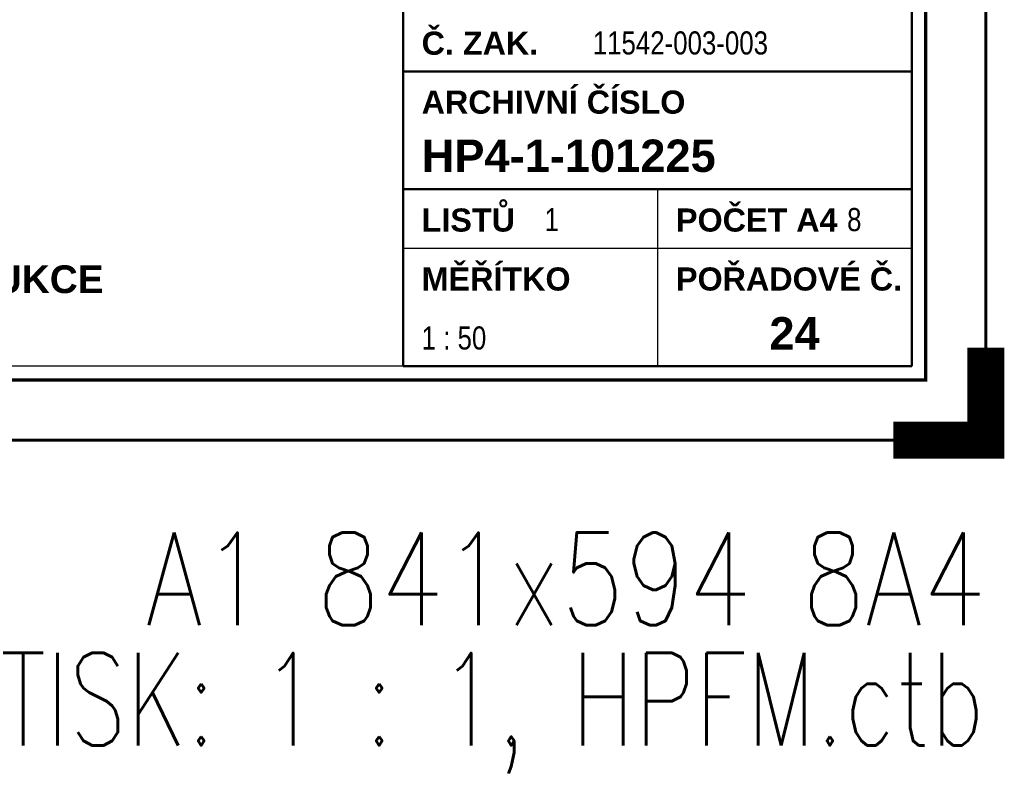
# Paper-space layout 'Layout1' of a CAD drawing. Extents: x -2 to 1033, y -36 to 596.
# Tile 24 of 60: x 737 to 843, y -36 to 45. Entities that reach past the tile are written whole.
import ezdxf
from ezdxf.enums import TextEntityAlignment as Align

# ---------------------------------------------------------------- set-up
doc = ezdxf.new("R2010")
doc.units = 0
doc.layers.get('DEFPOINTS').update_dxf_attribs({"color": 132, "linetype": 'CONTINUOUS'})
doc.layers.add('RAMECEK_HP', color=251, linetype='CONTINUOUS')
doc.layers.add('RAZITKO_HP', color=222, linetype='CONTINUOUS')
doc.styles.add('RAZITKO_HP_ARIAL_B', font='arialbd.ttf')
doc.styles.add('RAZITKO_HP_ARIAL_N', font='arial.ttf', dxfattribs={"width": 0.8})
doc.styles.add('ROMANS', font='romans.shx', dxfattribs={"width": 0.8})

# ---------------------------------------------------------------- blocks, each defined once
blk = doc.blocks.new('*U6')
at = {"layer": 'DEFPOINTS'}
blk.add_lwpolyline([(841, 0), (631, 0), (631, 297), (841, 297)], close=True, dxfattribs=at)
at = {"layer": 'RAMECEK_HP', "lineweight": 35, "const_width": 0.35}
for points in [[(0, 594), (0, 0), (841, 0), (841, 594)], [(6.5, 587.5), (6.5, 6.5), (834.5, 6.5), (834.5, 587.5)]]:
    blk.add_lwpolyline(points, close=True, dxfattribs=at)
at = {"layer": 'RAMECEK_HP', "lineweight": 40, "const_width": 4}
blk.add_lwpolyline([(841, 10), (841, 0), (831, 0)], dxfattribs=at)
at = {"layer": 'DEFPOINTS', "style": 'ROMANS', "width": 0.8}
blk.add_text('A1 841x594 8A4', height=10, dxfattribs=at).set_placement((841, -20), align=Align.RIGHT)
blk.add_attdef('TISK', text='', height=10, dxfattribs=at).set_placement((841, -33), align=Align.RIGHT)

psp = doc.layouts.get("Layout1")

# ---------------------------------------------------------------- linework, layer by layer
at = {"layer": 'RAZITKO_HP', "lineweight": 50}
for p, q in [((778, 84.5), (778, 8)), ((833, 84.5), (833, 8)), ((778, 39.875), (833, 39.875)), ((778, 27.125), (833, 27.125)), ((833, 8), (778, 8))]:
    psp.add_line(p, q, dxfattribs=at)
at = {"layer": 'RAZITKO_HP', "lineweight": 25}
for p, q in [((805.5, 27.125), (805.5, 8)), ((778, 20.75), (833, 20.75)), ((778, 8), (661, 8))]:
    psp.add_line(p, q, dxfattribs=at)

# ---------------------------------------------------------------- block references
at = {"layer": 'RAMECEK_HP'}
psp.add_blockref('*U6', (0, 0), dxfattribs=at).add_auto_attribs({'TISK': 'TISK: 1 : 1, HPFM.ctb'})

# ---------------------------------------------------------------- texts
at = {"layer": 'RAZITKO_HP', "lineweight": 35, "style": 'RAZITKO_HP_ARIAL_B'}
for s, p in [('Č. ZAK.', (780, 41.675)), ('ARCHIVNÍ ČÍSLO', (780, 35.3)), ('LISTŮ', (780, 22.55)), ('POČET A4', (807.5, 22.55)), ('MĚŘÍTKO', (780, 16.175)), ('POŘADOVÉ Č.', (807.5, 16.175))]:
    psp.add_text(s, height=2.5, dxfattribs=at).set_placement(p)
at = {"layer": 'RAZITKO_HP', "style": 'RAZITKO_HP_ARIAL_N', "width": 0.8}
for s, p in [('11542-003-003', (798.5, 41.7)), ('1', (793.3, 22.6)), ('8', (826, 22.6)), ('1 : 50', (780, 9.8))]:
    psp.add_text(s, height=2.5, dxfattribs=at).set_placement(p)
at = {"layer": 'RAZITKO_HP', "style": 'RAZITKO_HP_ARIAL_B'}
for s, p in [('HP4-1-101225', (780, 29)), ('24', (817.6, 9.8))]:
    psp.add_text(s, height=3.5, dxfattribs=at).set_placement(p)
psp.add_text('OCELOVÉ KONSTRUKCE', height=3, dxfattribs=at).set_placement((720, 17.4), align=Align.MIDDLE_CENTER)

doc.saveas('drawing.dxf')
